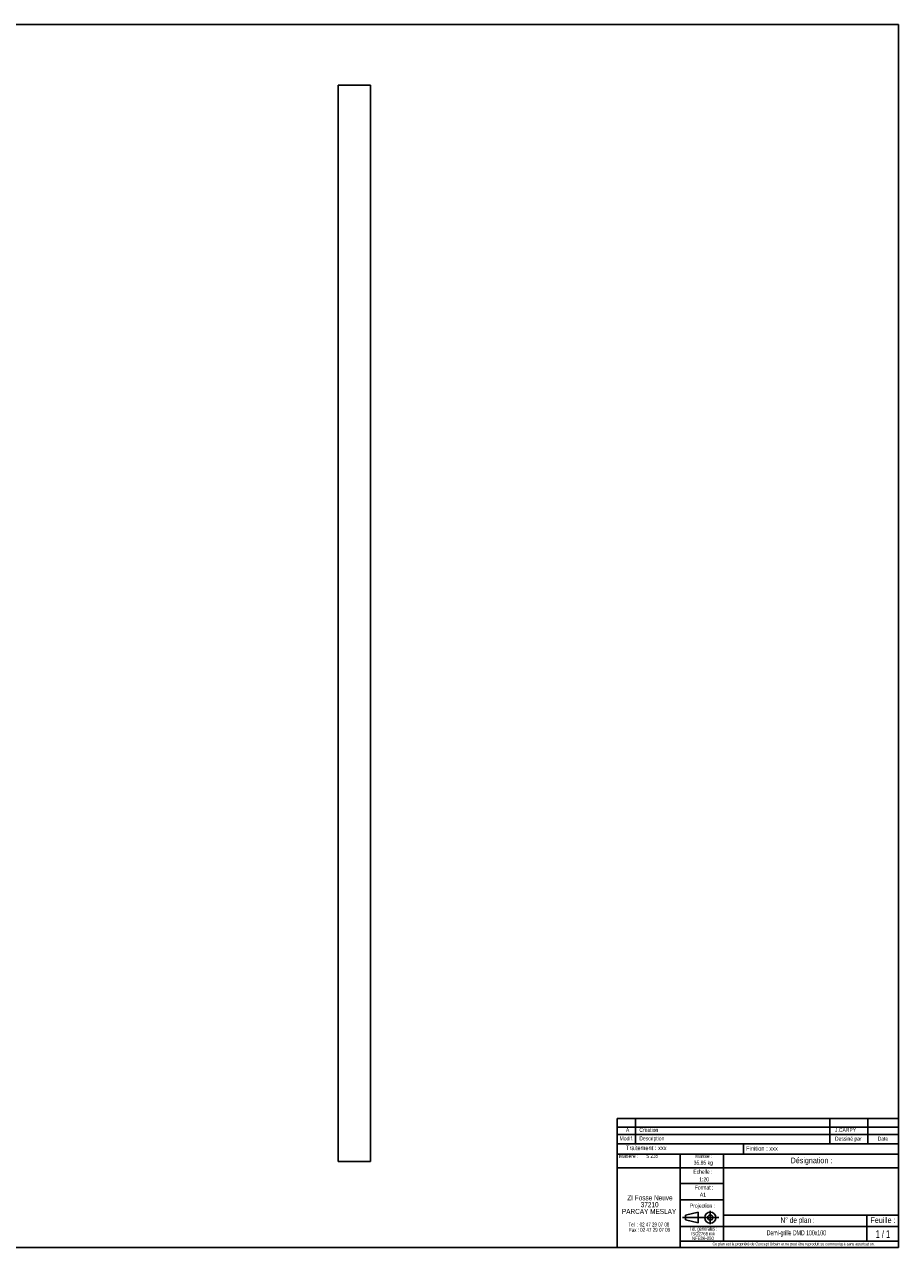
# Model space of a CAD drawing. Header units: millimetres. Extents: x 14 to 826, y 13 to 581.
# Tile 3 of 3: x 420 to 826, y 13 to 581. Entities that reach past the tile are written whole.
import ezdxf

# ---------------------------------------------------------------- set-up
doc = ezdxf.new("R2010")
doc.units = ezdxf.units.MM
doc.layers.add('FORMAT', color=7, linetype='Continuous')
doc.styles.add('SLDTEXTSTYLE0', font='TXT', dxfattribs={"width": 0.75})
doc.styles.add('SLDTEXTSTYLE1', font='TXT', dxfattribs={"width": 0.605})
doc.styles.add('SLDTEXTSTYLE2', font='TXT', dxfattribs={"width": 0.6875})
doc.styles.add('SLDTEXTSTYLE3', font='TXT', dxfattribs={"width": 0.65})
doc.styles.add('SLDTEXTSTYLE4', font='TXT', dxfattribs={"width": 0.666667})
doc.styles.add('SLDTEXTSTYLE5', font='TXT', dxfattribs={"width": 0.675})
doc.styles.add('SLDTEXTSTYLE6', font='TXT', dxfattribs={"width": 0.7})

# ---------------------------------------------------------------- blocks, each defined once
blk = doc.blocks.new('SW_NOTE_0')
at = {"layer": 'FORMAT', "color": 0, "attachment_point": 2}
for s, insert, char_height, style in [('ZI Fosse Neuve', (11.05, 3.07), 2.3813, 'SLDTEXTSTYLE0'), ('PARCAY MESLAY', (10.64, -3.28), 2.3813, 'SLDTEXTSTYLE0'), ('37210', (10.92, -0.11), 2.381, 'SLDTEXTSTYLE0'), ('Tel  : 02 47 29 07 08', (10.56, -9.61), 1.8521, 'SLDTEXTSTYLE4'), ('Fax : 02 47 29 07 09', (10.88, -12.08), 1.8521, 'SLDTEXTSTYLE5')]:
    blk.add_mtext(s, dxfattribs=dict(at, insert=insert, char_height=char_height, style=style))
blk = doc.blocks.new('SW_NOTE_0_1')
at = {"layer": 'FORMAT', "color": 0, "char_height": 1.587, "attachment_point": 2, "style": 'SLDTEXTSTYLE0'}
for s, insert in [('ISO2768 mk', (5.78, 2.05)), ('NFE86-050', (5.74, -0.07))]:
    blk.add_mtext(s, dxfattribs=dict(at, insert=insert))

msp = doc.modelspace()

# ---------------------------------------------------------------- linework, layer by layer
at = {"color": 7, "linetype": 'Continuous', "lineweight": 25}
for p, q in [((565.69, 552.68), (580.69, 552.68)), ((565.69, 552.68), (565.69, 52.68)), ((580.69, 552.68), (580.69, 52.68)), ((565.69, 52.68), (580.69, 52.68))]:
    msp.add_line(p, q, dxfattribs=at)
at = {"layer": 'FORMAT', "color": 7}
for p, q in [((13.82, 580.94), (826.05, 580.94)), ((826.05, 580.94), (826.05, 12.76)), ((826.05, 60.94), (826.05, 77.76)), ((826.05, 77.76), (826.05, 68.65)), ((695.29, 68.65), (695.29, 72.65)), ((695.29, 72.65), (826.05, 72.65)), ((695.29, 60.94), (695.29, 68.65)), ((695.29, 68.65), (826.05, 68.65)), ((695.29, 68.65), (826.05, 68.65)), ((703.84, 68.65), (703.84, 72.65)), ((703.84, 60.94), (703.84, 68.65)), ((811.71, 68.65), (811.71, 72.65)), ((811.71, 60.94), (811.71, 68.65)), ((826.05, 68.65), (826.05, 72.65)), ((695.29, 65.32), (826.05, 65.32)), ((826.05, 60.94), (695.29, 60.94)), ((695.29, 12.76), (695.29, 60.94)), ((695.29, 60.94), (826.05, 60.94)), ((753.95, 60.94), (753.95, 56.14)), ((826.05, 12.76), (826.05, 60.94)), ((695.29, 56.14), (826.05, 56.14)), ((724.66, 56.14), (724.66, 12.76)), ((744.77, 56.14), (744.77, 15.78)), ((695.29, 49.84), (744.77, 49.84)), ((744.77, 49.84), (826.05, 49.84)), ((724.66, 42.45), (744.77, 42.45)), ((724.66, 34.99), (744.77, 34.99)), ((727.08, 27.77), (732.98, 29.13)), ((732.98, 29.13), (732.98, 24.21)), ((732.98, 29.13), (732.98, 24.21)), ((738.56, 29.78), (738.56, 23.58)), ((725.72, 26.67), (742.49, 26.67)), ((727.08, 25.57), (727.08, 27.77)), ((727.08, 25.57), (732.98, 24.21)), ((744.77, 27.78), (826.05, 27.78)), ((811.25, 27.78), (811.25, 15.78)), ((724.66, 22.47), (826.05, 22.47)), ((13.82, 12.76), (826.05, 12.76)), ((826.05, 12.76), (695.29, 12.76)), ((724.66, 15.78), (826.05, 15.78))]:
    msp.add_line(p, q, dxfattribs=at)
at = {"layer": 'FORMAT'}
msp.add_line((794.15, 72.65), (794.15, 60.94), dxfattribs=at)
at = {"layer": 'FORMAT', "color": 7}
for radius in [2.57, 1.21]:
    msp.add_circle((738.56, 26.67), radius, dxfattribs=at)

# ---------------------------------------------------------------- block references
at = {"layer": 'FORMAT'}
for name, p in [('SW_NOTE_0', (699.5, 33.99)), ('SW_NOTE_0_1', (729.42, 17.93))]:
    msp.add_blockref(name, p, dxfattribs=at)

# ---------------------------------------------------------------- texts
for s, insert, char_height, attachment_point, style in [('A', (700.15, 68.33), 1.85, 2, 'SLDTEXTSTYLE0'), ('Création', (705.62, 68.33), 1.852, 1, 'SLDTEXTSTYLE0'), ('J.CARPY', (796.52, 68.33), 1.852, 1, 'SLDTEXTSTYLE0'), ('Modif.', (696.46, 64.39), 1.852, 1, 'SLDTEXTSTYLE0'), ('Description', (705.62, 64.39), 1.8521, 1, 'SLDTEXTSTYLE0'), ('Dessiné par', (796.52, 64.26), 1.8521, 1, 'SLDTEXTSTYLE0'), ('Date', (816.36, 64.26), 1.852, 1, 'SLDTEXTSTYLE0'), ('Traitement : xxx', (699.42, 60.11), 2.1167, 1, 'SLDTEXTSTYLE0'), ('Finition : xxx', (755.23, 59.85), 2.1167, 1, 'SLDTEXTSTYLE0'), ('Matière :', (696.19, 56.24), 1.852, 1, 'SLDTEXTSTYLE0'), ('S 235', (708.74, 56.24), 1.852, 1, 'SLDTEXTSTYLE6'), ('35.85 kg', (730.88, 53.09), 1.852, 1, 'SLDTEXTSTYLE0'), ('Masse :', (735.54, 56.24), 1.852, 2, 'SLDTEXTSTYLE0'), ('Désignation :', (785.61, 54.56), 2.6458, 2, 'SLDTEXTSTYLE0'), ('Echelle :', (730.69, 48.93), 1.852, 1, 'SLDTEXTSTYLE0'), ('Format :', (735.72, 41.55), 1.852, 2, 'SLDTEXTSTYLE0'), ('1:20', (733.45, 45.37), 1.852, 1, 'SLDTEXTSTYLE0'), ('A1', (735.16, 38.28), 1.852, 2, 'SLDTEXTSTYLE0'), ('Projection :', (729.13, 33.13), 1.8521, 1, 'SLDTEXTSTYLE0'), ('Tol. générales :', (735.38, 22.42), 1.8521, 2, 'SLDTEXTSTYLE1'), ('N° de plan :', (779.16, 26.83), 2.6458, 2, 'SLDTEXTSTYLE2'), ('Feuille :', (818.82, 26.83), 2.646, 2, 'SLDTEXTSTYLE0'), ('Demi-grille DMD 100x100', (778.57, 20.79), 2.3813, 2, 'SLDTEXTSTYLE1'), ('1 / 1', (818.78, 20.76), 3.5, 2, 'SLDTEXTSTYLE3'), ('Ce plan est la propriété de Concept Urbain et ne peut être reproduit ou communiqué sans autorisation.', (777.31, 15.1), 1.32292, 2, 'SLDTEXTSTYLE0')]:
    msp.add_mtext(s, dxfattribs=dict(at, insert=insert, char_height=char_height, attachment_point=attachment_point, style=style))

doc.saveas('drawing.dxf')
